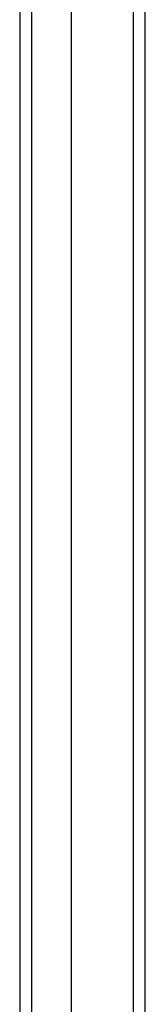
# Model space of a CAD drawing. Header units: inches. Extents: x 3 to 173, y 3 to 113.
# Tile 28 of 59: x 97.742 to 98.603, y 60.852 to 67.622. Entities that reach past the tile are written whole.
import ezdxf

# ---------------------------------------------------------------- set-up
doc = ezdxf.new("R2010")
doc.units = ezdxf.units.IN
doc.header["$LTSCALE"] = 10.4
doc.header["$MEASUREMENT"] = 0
doc.layers.add('Visible Edges(ANSI)', color=7, linetype='Continuous', lineweight=25)
doc.layers.add('Visible Tangent Edges(ANSI)', color=7, linetype='Continuous', lineweight=25)

msp = doc.modelspace()

# ---------------------------------------------------------------- linework, layer by layer
at = {"layer": 'Visible Edges(ANSI)'}
for p, q in [((98.60258, 44.43878), (98.60258, 74.0953)), ((97.74153, 73.28694), (97.74153, 45.24714)), ((98.09378, 73.28694), (98.09378, 45.24714))]:
    msp.add_line(p, q, dxfattribs=at)
at = {"layer": 'Visible Tangent Edges(ANSI)'}
for p, q in [((98.51907, 74.0953), (98.51907, 44.43878)), ((97.82504, 45.13281), (97.82504, 73.40126))]:
    msp.add_line(p, q, dxfattribs=at)

doc.saveas('drawing.dxf')
